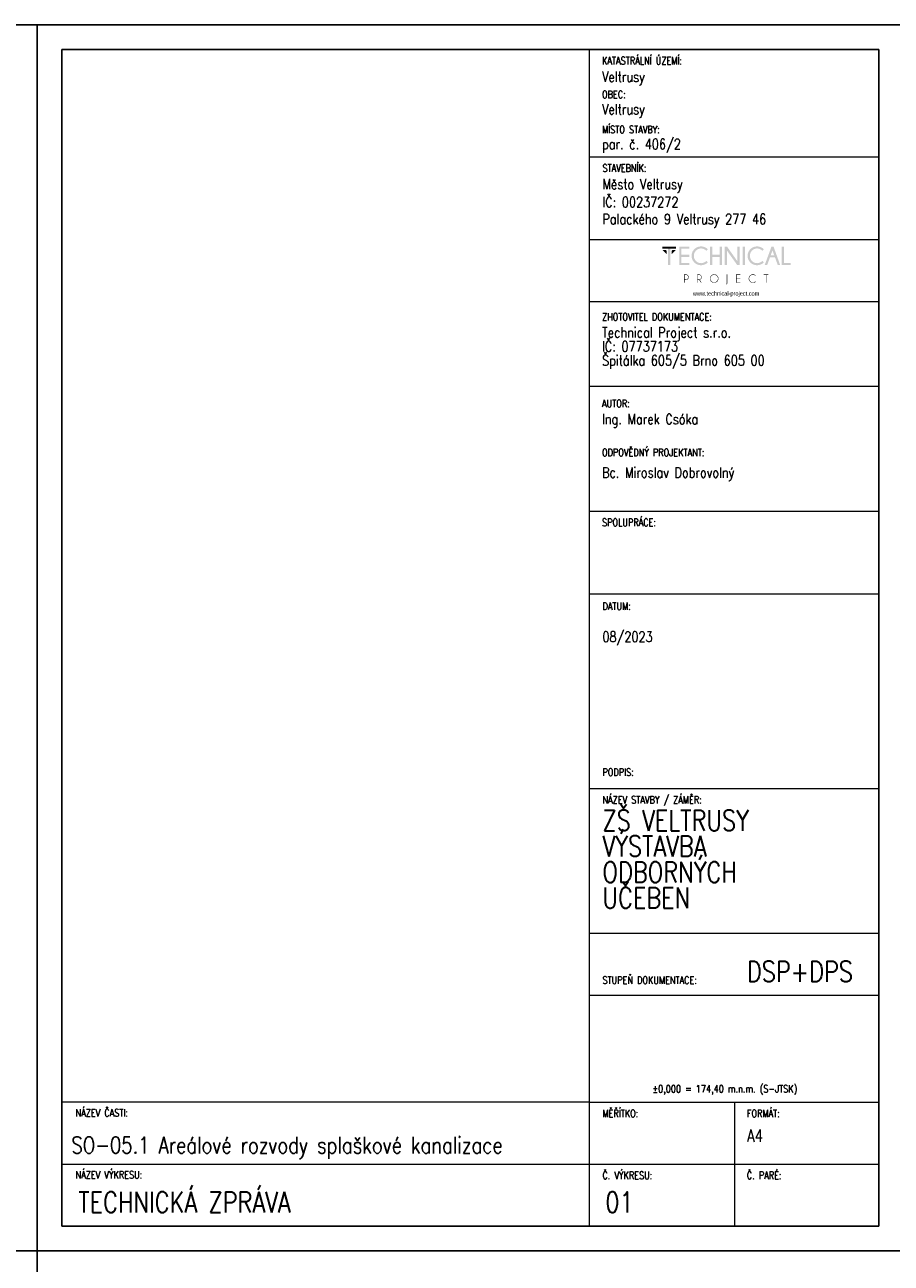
# Model space of a CAD drawing. Header units: millimetres. Extents: x -744 to 2301, y 2052 to 2943.
# Tile 10 of 31: x 198 to 408, y 2643 to 2943. Entities that reach past the tile are written whole.
import ezdxf

# ---------------------------------------------------------------- set-up
doc = ezdxf.new("R2010")
doc.units = ezdxf.units.MM
doc.header["$MEASUREMENT"] = 0
doc.layers.add('NETISK', color=7, linetype='Continuous', plot=False)
doc.layers.add('TP_01_Rozpiska', color=7, linetype='Continuous', lineweight=5)
doc.layers.add('Znojmoprojekt - Popisy.Znojmoprojekt', color=7, linetype='Continuous')
doc.styles.add('GENERATED_STYLE_4', font='arial.ttf')
doc.styles.add('ROMANS', font='romans.shx', dxfattribs={"width": 0.8})

# ---------------------------------------------------------------- blocks, each defined once
blk = doc.blocks.new('*U24')
for p, q in [((-210, 291), (-210, 297)), ((-204, 297), (-210, 297)), ((0, 297), (-210, 297)), ((-210, 297), (-210, 0)), ((0, 0), (0, 297)), ((-6, 297), (0, 297)), ((-6, 291), (-204, 291)), ((-204, 291), (-204, 6)), ((-6, 6), (-6, 291)), ((-210, 6), (-210, 0)), ((-204, 6), (-6, 6)), ((-210, 0), (0, 0))]:
    blk.add_line(p, q)
blk = doc.blocks.new('A$C01D51CA2')
at = {"layer": 'TP_01_Rozpiska'}
for points in [[(-45.09, 17.59), (-45.09, 16.91), (-40.45, 16.91), (-40.45, 17.59)], [(-43.15, 17.03), (-43.15, 11.39), (-42.38, 11.39), (-42.38, 17.03)], [(-36.03, 17.59), (-36.03, 16.91), (-38.63, 16.91), (-38.63, 14.83), (-36.03, 14.83), (-36.03, 14.15), (-38.63, 14.15), (-38.63, 12.08), (-36.03, 12.08), (-36.03, 11.39), (-39.4, 11.39), (-39.4, 17.59)], [(-28.26, 14.15), (-28.26, 11.39), (-29.05, 11.39), (-29.05, 17.59), (-28.26, 17.59), (-28.26, 14.83), (-25.73, 14.83), (-25.73, 17.59), (-24.94, 17.59), (-24.94, 11.39), (-25.73, 11.39), (-25.73, 14.15)], [(-23.29, 17.59), (-19.78, 12.64), (-19.78, 17.59), (-19, 17.59), (-19, 11.39), (-19.86, 11.39), (-23.29, 16.22), (-23.29, 11.39), (-24.07, 11.39), (-24.07, 17.59)], [(-18, 17.59), (-18, 11.39), (-17.23, 11.39), (-17.23, 17.59)], [(-4.92, 11.41), (-4.92, 17.59), (-4.14, 17.59), (-4.14, 12.08), (-1.91, 12.08), (-1.91, 11.41)], [(-45.09, 16.5), (-43.58, 14.97), (-43.58, 16.09), (-43.97, 16.5)], [(-40.45, 16.5), (-41.97, 14.97), (-41.97, 16.09), (-41.57, 16.5)], [(-18.85, 8.23), (-18.85, 8.07), (-20.1, 8.07), (-20.1, 6.92), (-18.85, 6.92), (-18.85, 6.76), (-20.1, 6.76), (-20.1, 5.6), (-18.85, 5.6), (-18.85, 5.44), (-20.25, 5.44), (-20.25, 8.23)], [(-10.06, 8.07), (-10.06, 5.44), (-10.22, 5.44), (-10.22, 8.07), (-10.93, 8.07), (-10.93, 8.23), (-9.35, 8.23), (-9.35, 8.07)]]:
    blk.add_hatch(color=256, dxfattribs=at).paths.add_polyline_path(points)
h = blk.add_hatch(color=256, dxfattribs=at)
edge = h.paths.add_edge_path()
edge.add_line((-30.26, 12.76), (-29.72, 12.28))
edge.add_spline(control_points=[(-29.72, 12.28), (-30.41, 11.65), (-31.18, 11.32), (-32.02, 11.32), (-32.02, 11.32), (-32.93, 11.32), (-33.68, 11.64), (-34.31, 12.26), (-34.31, 12.26), (-34.93, 12.89), (-35.23, 13.63), (-35.23, 14.5), (-35.23, 14.5), (-35.23, 15.35), (-34.93, 16.09), (-34.31, 16.72), (-34.31, 16.72), (-33.68, 17.36), (-32.93, 17.67), (-32.02, 17.67), (-32.02, 17.67), (-31.18, 17.67), (-30.41, 17.34), (-29.72, 16.7)], knot_values=[0, 0, 0, 0, 0.041667, 0.041667, 0.041667, 0.041767, 0.083333, 0.083333, 0.083333, 0.083433, 0.125, 0.125, 0.125, 0.1251, 0.166667, 0.166667, 0.166667, 0.166767, 0.208333, 0.208333, 0.208333, 0.208433, 1, 1, 1, 1], degree=3, periodic=0)
edge.add_line((-29.72, 16.7), (-30.26, 16.22))
edge.add_spline(control_points=[(-30.26, 16.22), (-30.82, 16.73), (-31.41, 16.98), (-32.02, 16.98), (-32.02, 16.98), (-32.68, 16.98), (-33.25, 16.73), (-33.73, 16.26), (-33.73, 16.26), (-34.21, 15.78), (-34.45, 15.19), (-34.45, 14.5), (-34.45, 14.5), (-34.45, 13.79), (-34.21, 13.22), (-33.73, 12.72), (-33.73, 12.72), (-33.25, 12.25), (-32.68, 12.02), (-32.02, 12.02), (-32.02, 12.02), (-31.41, 12.02), (-30.82, 12.26), (-30.26, 12.76)], knot_values=[0, 0, 0, 0, 0.041667, 0.041667, 0.041667, 0.041767, 0.083333, 0.083333, 0.083333, 0.083433, 0.125, 0.125, 0.125, 0.1251, 0.166667, 0.166667, 0.166667, 0.166767, 0.208333, 0.208333, 0.208333, 0.208433, 1, 1, 1, 1], degree=3, periodic=0)
h = blk.add_hatch(color=256, dxfattribs=at)
edge = h.paths.add_edge_path()
edge.add_line((-11.41, 12.76), (-10.87, 12.28))
edge.add_spline(control_points=[(-10.87, 12.28), (-11.56, 11.65), (-12.33, 11.32), (-13.17, 11.32), (-13.17, 11.32), (-14.07, 11.32), (-14.83, 11.64), (-15.45, 12.26), (-15.45, 12.26), (-16.08, 12.89), (-16.37, 13.63), (-16.37, 14.5), (-16.37, 14.5), (-16.37, 15.35), (-16.08, 16.09), (-15.45, 16.72), (-15.45, 16.72), (-14.83, 17.36), (-14.07, 17.67), (-13.17, 17.67), (-13.17, 17.67), (-12.33, 17.67), (-11.56, 17.34), (-10.87, 16.7)], knot_values=[0, 0, 0, 0, 0.041667, 0.041667, 0.041667, 0.041767, 0.083333, 0.083333, 0.083333, 0.083433, 0.125, 0.125, 0.125, 0.1251, 0.166667, 0.166667, 0.166667, 0.166767, 0.208333, 0.208333, 0.208333, 0.208433, 1, 1, 1, 1], degree=3, periodic=0)
edge.add_line((-10.87, 16.7), (-11.41, 16.22))
edge.add_spline(control_points=[(-11.41, 16.22), (-11.97, 16.73), (-12.56, 16.98), (-13.17, 16.98), (-13.17, 16.98), (-13.82, 16.98), (-14.4, 16.73), (-14.88, 16.26), (-14.88, 16.26), (-15.35, 15.78), (-15.6, 15.19), (-15.6, 14.5), (-15.6, 14.5), (-15.6, 13.79), (-15.35, 13.22), (-14.88, 12.72), (-14.88, 12.72), (-14.4, 12.25), (-13.82, 12.02), (-13.17, 12.02), (-13.17, 12.02), (-12.56, 12.02), (-11.97, 12.26), (-11.41, 12.76)], knot_values=[0, 0, 0, 0, 0.041667, 0.041667, 0.041667, 0.041767, 0.083333, 0.083333, 0.083333, 0.083433, 0.125, 0.125, 0.125, 0.1251, 0.166667, 0.166667, 0.166667, 0.166767, 0.208333, 0.208333, 0.208333, 0.208433, 1, 1, 1, 1], degree=3, periodic=0)
h = blk.add_hatch(color=256, dxfattribs=at)
h.paths.add_polyline_path([(-7.4, 14.65), (-7.99, 16.29), (-8.6, 14.65)])
h.paths.add_polyline_path([(-7.64, 17.59), (-5.41, 11.41), (-6.21, 11.41), (-7.15, 13.97), (-8.83, 13.97), (-9.78, 11.41), (-10.6, 11.41), (-8.33, 17.59)])
h = blk.add_hatch(color=256, dxfattribs=at)
edge = h.paths.add_edge_path()
edge.add_line((-37.56, 8.07), (-37.56, 6.57))
edge.add_line((-37.56, 6.57), (-37.08, 6.57))
edge.add_spline(control_points=[(-37.08, 6.57), (-36.89, 6.57), (-36.71, 6.64), (-36.56, 6.79), (-36.56, 6.79), (-36.41, 6.94), (-36.34, 7.12), (-36.34, 7.33), (-36.34, 7.33), (-36.34, 7.53), (-36.41, 7.71), (-36.56, 7.86), (-36.56, 7.86), (-36.71, 8), (-36.89, 8.07), (-37.08, 8.07)], knot_values=[0, 0, 0, 0, 0.0625, 0.0625, 0.0625, 0.0626, 0.125, 0.125, 0.125, 0.1251, 0.1875, 0.1875, 0.1875, 0.1876, 1, 1, 1, 1], degree=3, periodic=0)
edge.add_line((-37.08, 8.07), (-37.56, 8.07))
edge = h.paths.add_edge_path()
edge.add_line((-37.56, 6.41), (-37.56, 5.44))
edge.add_line((-37.56, 5.44), (-37.73, 5.44))
edge.add_line((-37.73, 5.44), (-37.73, 8.23))
edge.add_line((-37.73, 8.23), (-36.99, 8.23))
edge.add_spline(control_points=[(-36.99, 8.23), (-36.77, 8.2), (-36.59, 8.12), (-36.44, 7.97), (-36.44, 7.97), (-36.28, 7.79), (-36.18, 7.58), (-36.18, 7.33), (-36.18, 7.33), (-36.18, 7.07), (-36.28, 6.85), (-36.44, 6.67), (-36.44, 6.67), (-36.62, 6.51), (-36.84, 6.41), (-37.08, 6.41)], knot_values=[0, 0, 0, 0, 0.0625, 0.0625, 0.0625, 0.0626, 0.125, 0.125, 0.125, 0.1251, 0.1875, 0.1875, 0.1875, 0.1876, 1, 1, 1, 1], degree=3, periodic=0)
edge.add_line((-37.08, 6.41), (-37.56, 6.41))
h = blk.add_hatch(color=256, dxfattribs=at)
edge = h.paths.add_edge_path()
edge.add_line((-33.17, 8.07), (-33.17, 6.57))
edge.add_line((-33.17, 6.57), (-32.71, 6.57))
edge.add_spline(control_points=[(-32.71, 6.57), (-32.5, 6.57), (-32.32, 6.64), (-32.17, 6.79), (-32.17, 6.79), (-32.02, 6.94), (-31.96, 7.12), (-31.96, 7.33), (-31.96, 7.33), (-31.96, 7.53), (-32.02, 7.71), (-32.17, 7.86), (-32.17, 7.86), (-32.32, 8), (-32.5, 8.07), (-32.71, 8.07)], knot_values=[0, 0, 0, 0, 0.0625, 0.0625, 0.0625, 0.0626, 0.125, 0.125, 0.125, 0.1251, 0.1875, 0.1875, 0.1875, 0.1876, 1, 1, 1, 1], degree=3, periodic=0)
edge.add_line((-32.71, 8.07), (-33.17, 8.07))
edge = h.paths.add_edge_path()
edge.add_line((-32.66, 6.41), (-33.17, 6.41))
edge.add_line((-33.17, 6.41), (-33.17, 5.44))
edge.add_line((-33.17, 5.44), (-33.34, 5.44))
edge.add_line((-33.34, 5.44), (-33.34, 8.23))
edge.add_line((-33.34, 8.23), (-32.61, 8.23))
edge.add_spline(control_points=[(-32.61, 8.23), (-32.4, 8.2), (-32.22, 8.12), (-32.07, 7.97), (-32.07, 7.97), (-31.89, 7.79), (-31.79, 7.58), (-31.79, 7.33), (-31.79, 7.33), (-31.79, 7.07), (-31.89, 6.85), (-32.07, 6.69), (-32.07, 6.69), (-32.19, 6.56), (-32.33, 6.48), (-32.48, 6.44)], knot_values=[0, 0, 0, 0, 0.0625, 0.0625, 0.0625, 0.0626, 0.125, 0.125, 0.125, 0.1251, 0.1875, 0.1875, 0.1875, 0.1876, 1, 1, 1, 1], degree=3, periodic=0)
edge.add_line((-32.48, 6.44), (-31.84, 5.44))
edge.add_line((-31.84, 5.44), (-32.04, 5.44))
edge.add_line((-32.04, 5.44), (-32.66, 6.41))
h = blk.add_hatch(color=256, dxfattribs=at)
edge = h.paths.add_edge_path()
edge.add_spline(control_points=[(-27.62, 8.12), (-27.98, 8.12), (-28.27, 7.99), (-28.52, 7.74), (-28.52, 7.74), (-28.77, 7.49), (-28.9, 7.2), (-28.9, 6.84), (-28.9, 6.84), (-28.9, 6.49), (-28.77, 6.2), (-28.52, 5.95), (-28.52, 5.95), (-28.27, 5.7), (-27.98, 5.57), (-27.62, 5.57), (-27.62, 5.57), (-27.27, 5.57), (-26.98, 5.7), (-26.73, 5.95), (-26.73, 5.95), (-26.47, 6.2), (-26.35, 6.49), (-26.35, 6.84), (-26.35, 6.84), (-26.35, 7.2), (-26.47, 7.49), (-26.73, 7.74), (-26.73, 7.74), (-26.98, 7.99), (-27.27, 8.12), (-27.62, 8.12)], knot_values=[0, 0, 0, 0, 0.03125, 0.03125, 0.03125, 0.03135, 0.0625, 0.0625, 0.0625, 0.0626, 0.09375, 0.09375, 0.09375, 0.09385, 0.125, 0.125, 0.125, 0.1251, 0.15625, 0.15625, 0.15625, 0.15635, 0.1875, 0.1875, 0.1875, 0.1876, 0.21875, 0.21875, 0.21875, 0.21885, 1, 1, 1, 1], degree=3, periodic=0)
edge = h.paths.add_edge_path()
edge.add_spline(control_points=[(-26.61, 7.86), (-26.33, 7.58), (-26.19, 7.23), (-26.19, 6.84), (-26.19, 6.84), (-26.19, 6.44), (-26.33, 6.11), (-26.61, 5.83), (-26.61, 5.83), (-26.89, 5.56), (-27.22, 5.41), (-27.62, 5.41), (-27.62, 5.41), (-28.01, 5.41), (-28.36, 5.56), (-28.64, 5.83), (-28.64, 5.83), (-28.91, 6.11), (-29.05, 6.44), (-29.05, 6.84), (-29.05, 6.84), (-29.05, 7.23), (-28.91, 7.58), (-28.64, 7.86), (-28.64, 7.86), (-28.36, 8.14), (-28.01, 8.28), (-27.62, 8.28), (-27.62, 8.28), (-27.22, 8.28), (-26.89, 8.14), (-26.61, 7.86)], knot_values=[0, 0, 0, 0, 0.03125, 0.03125, 0.03125, 0.03135, 0.0625, 0.0625, 0.0625, 0.0626, 0.09375, 0.09375, 0.09375, 0.09385, 0.125, 0.125, 0.125, 0.1251, 0.15625, 0.15625, 0.15625, 0.15635, 0.1875, 0.1875, 0.1875, 0.1876, 0.21875, 0.21875, 0.21875, 0.21885, 1, 1, 1, 1], degree=3, periodic=0)
h = blk.add_hatch(color=256, dxfattribs=at)
edge = h.paths.add_edge_path()
edge.add_spline(control_points=[(-23.19, 5.39), (-23.19, 5.24), (-23.24, 5.13), (-23.34, 5.05), (-23.34, 5.05), (-23.44, 4.95), (-23.56, 4.9), (-23.69, 4.9)], knot_values=[0, 0, 0, 0, 0.125, 0.125, 0.125, 0.1251, 1, 1, 1, 1], degree=3, periodic=0)
edge.add_line((-23.69, 4.9), (-23.69, 5.05))
edge.add_spline(control_points=[(-23.69, 5.05), (-23.59, 5.05), (-23.52, 5.08), (-23.44, 5.14), (-23.44, 5.14), (-23.39, 5.21), (-23.36, 5.29), (-23.36, 5.41)], knot_values=[0, 0, 0, 0, 0.125, 0.125, 0.125, 0.1251, 1, 1, 1, 1], degree=3, periodic=0)
edge.add_line((-23.36, 5.41), (-23.36, 8.23))
edge.add_line((-23.36, 8.23), (-23.19, 8.23))
edge.add_line((-23.19, 8.23), (-23.19, 5.39))
h = blk.add_hatch(color=256, dxfattribs=at)
edge = h.paths.add_edge_path()
edge.add_line((-13.73, 5.88), (-13.61, 5.79))
edge.add_spline(control_points=[(-13.61, 5.79), (-13.87, 5.54), (-14.2, 5.41), (-14.56, 5.41), (-14.56, 5.41), (-14.96, 5.41), (-15.3, 5.56), (-15.58, 5.83), (-15.58, 5.83), (-15.86, 6.11), (-15.99, 6.44), (-15.99, 6.84), (-15.99, 6.84), (-15.99, 7.23), (-15.86, 7.58), (-15.58, 7.86), (-15.58, 7.86), (-15.3, 8.14), (-14.96, 8.27), (-14.56, 8.27), (-14.56, 8.27), (-14.2, 8.27), (-13.87, 8.15), (-13.61, 7.89)], knot_values=[0, 0, 0, 0, 0.041667, 0.041667, 0.041667, 0.041767, 0.083333, 0.083333, 0.083333, 0.083433, 0.125, 0.125, 0.125, 0.1251, 0.166667, 0.166667, 0.166667, 0.166767, 0.208333, 0.208333, 0.208333, 0.208433, 1, 1, 1, 1], degree=3, periodic=0)
edge.add_line((-13.61, 7.89), (-13.73, 7.79))
edge.add_spline(control_points=[(-13.73, 7.79), (-13.97, 8), (-14.25, 8.1), (-14.56, 8.1), (-14.56, 8.1), (-14.93, 8.1), (-15.22, 7.99), (-15.47, 7.74), (-15.47, 7.74), (-15.72, 7.49), (-15.85, 7.2), (-15.85, 6.84), (-15.85, 6.84), (-15.85, 6.49), (-15.72, 6.2), (-15.47, 5.95), (-15.47, 5.95), (-15.22, 5.7), (-14.93, 5.57), (-14.56, 5.57), (-14.56, 5.57), (-14.25, 5.57), (-13.97, 5.67), (-13.73, 5.88)], knot_values=[0, 0, 0, 0, 0.041667, 0.041667, 0.041667, 0.041767, 0.083333, 0.083333, 0.083333, 0.083433, 0.125, 0.125, 0.125, 0.1251, 0.166667, 0.166667, 0.166667, 0.166767, 0.208333, 0.208333, 0.208333, 0.208433, 1, 1, 1, 1], degree=3, periodic=0)
at = {"layer": 'Znojmoprojekt - Popisy.Znojmoprojekt', "color": 7, "linetype": 'Continuous', "lineweight": 13, "insert": (-23.61, 1.59), "char_height": 1.5, "width": 19.5072, "attachment_point": 5, "style": 'GENERATED_STYLE_4'}
blk.add_mtext('\\A1;{\\fBahnschrift Light|b0|i0|c238|p34;\\W0.75;www.technical-project.com}', dxfattribs=at)

msp = doc.modelspace()

# ---------------------------------------------------------------- linework, layer by layer
at = {"layer": 'TP_01_Rozpiska'}
for p, q in [((334.88, 2651.81), (334.88, 2936.81)), ((334.88, 2910.81), (404.98, 2910.81)), ((334.88, 2890.81), (404.88, 2890.81)), ((334.88, 2875.74), (404.88, 2875.74)), ((334.88, 2855.29), (404.88, 2855.29)), ((334.88, 2824.98), (404.88, 2824.98)), ((334.88, 2804.98), (404.88, 2804.98)), ((334.88, 2757.78), (404.98, 2757.78)), ((334.88, 2722.78), (404.98, 2722.78)), ((334.88, 2681.81), (206.98, 2681.81)), ((206.98, 2651.81), (206.98, 2681.81)), ((334.88, 2681.81), (404.98, 2681.81)), ((369.98, 2681.81), (369.98, 2651.81)), ((206.98, 2666.81), (404.98, 2666.81))]:
    msp.add_line(p, q, dxfattribs=at)
at = {"layer": 'TP_01_Rozpiska', "color": 7, "linetype": 'Continuous', "lineweight": 13}
msp.add_line((334.88, 2707.78), (404.98, 2707.78), dxfattribs=at)

# ---------------------------------------------------------------- block references
at = {"xscale": 0.7200000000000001, "yscale": 0.7200000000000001, "zscale": 0.7200000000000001}
msp.add_blockref('A$C01D51CA2', (384.95, 2876.4), dxfattribs=at)
at = {"layer": 'NETISK'}
for p in [(200.98, 2645.81), (410.98, 2645.81), (200.98, 2348.81), (410.98, 2348.81)]:
    msp.add_blockref('*U24', p, dxfattribs=at)

# ---------------------------------------------------------------- texts
at = {"color": 7, "linetype": 'Continuous', "lineweight": 0, "char_height": 1.8, "attachment_point": 1, "style": 'ROMANS'}
for s, insert in [('\\A1;KATASTRÁLNÍ ÚZEMÍ:', (337.88, 2935)), ('\\A1;OBEC:', (337.88, 2926.84)), ('\\A1;MÍSTO STAVBY:', (337.88, 2918.33)), ('\\A1;STAVEBNÍK:', (337.98, 2909)), ('\\A1;ZHOTOVITEL DOKUMENTACE:', (337.88, 2872.94)), ('\\A1;AUTOR:', (337.88, 2851.96)), ('\\A1;ODPOVĚDNÝ PROJEKTANT:', (337.88, 2840.1)), ('\\A1;SPOLUPRÁCE:', (337.88, 2823.17)), ('\\A1;DATUM:', (337.98, 2802.88)), ('\\A1;PODPIS:', (337.98, 2762.66)), ('\\A1;NÁZEV STAVBY / ZÁMĚR:', (337.98, 2755.97)), ('\\A1;STUPEŇ DOKUMENTACE:', (337.98, 2712.3)), ('\\A1;±0,000 = 174,40 m.n.m. (S-JTSK)', (350.12, 2685.98)), ('\\A1;NÁZEV ČASTI:', (210.29, 2680.14)), ('\\A1;{\\Fromand|c238;MĚŘÍTKO:}', (337.98, 2680)), ('\\A1;FORMÁT:', (372.98, 2680)), ('\\A1;NÁZEV VÝKRESU:', (210.29, 2665.14)), ('\\A1;{\\Fromand|c238;Č. VÝKRESU:}', (337.98, 2665)), ('\\A1;{\\Fromand|c238;Č. PARÉ:}', (372.98, 2665))]:
    msp.add_mtext(s, dxfattribs=dict(at, insert=insert))
at = {"color": 7, "linetype": 'Continuous', "lineweight": 25, "style": 'ROMANS'}
for s, insert, char_height, attachment_point in [('\\A1;Veltrusy', (337.88, 2928.12), 2.5, 7), ('\\A1;Veltrusy', (337.88, 2920.26), 2.5, 7), ('\\A1;par. č. 406/2', (337.88, 2911.81), 2.5, 7), ('\\A1;Město Veltrusy', (337.98, 2902.12), 2.5, 7), ('\\A1;IČ: 00237272', (337.98, 2898.6), 2.5, 7), ('\\A1;Palackého 9 Veltrusy 277 46', (337.98, 2893.65), 2.5, 7), ('\\A1;Ing. Marek Csóka', (337.88, 2848.54), 2.5, 1), ('\\A1;08/2023', (337.98, 2795.8), 2.5, 1), ('\\A1;DSP+DPS', (372.98, 2715.96), 5, 1), ('\\A1;SO-05.1 Areálové rozvody splaškové kanalizace', (209.3, 2673.42), 4, 1), ('\\A1;A4', (373.02, 2675.19), 3, 1), ('\\A1;TECHNICKÁ ZPRÁVA', (210.96, 2660.08), 5, 1), ('\\A1;01', (338.68, 2660.08), 5, 1)]:
    msp.add_mtext(s, dxfattribs=dict(at, insert=insert, char_height=char_height, attachment_point=attachment_point))
at = {"color": 7, "linetype": 'Continuous', "lineweight": 25, "char_height": 2.5, "attachment_point": 1, "style": 'ROMANS'}
for s, insert, line_spacing_factor in [('\\A1;Technical Project s.r.o.\\PIČ: 07737173\\PŠpitálka 605/5 Brno 605 00', (337.88, 2869.52), 0.811616), ('\\A1;Bc. Miroslav Dobrovolný', (337.88, 2835.59), 0.783211)]:
    msp.add_mtext(s, dxfattribs=dict(at, insert=insert, line_spacing_factor=line_spacing_factor))
at = {"color": 7, "linetype": 'Continuous', "lineweight": 25, "insert": (337.98, 2752.57), "char_height": 5, "width": 48.0061, "attachment_point": 1, "line_spacing_factor": 0.75, "style": 'ROMANS'}
msp.add_mtext('\\A1;ZŠ VELTRUSY  VÝSTAVBA \\PODBORNÝCH \\PUČEBEN', dxfattribs=at)

doc.saveas('drawing.dxf')
